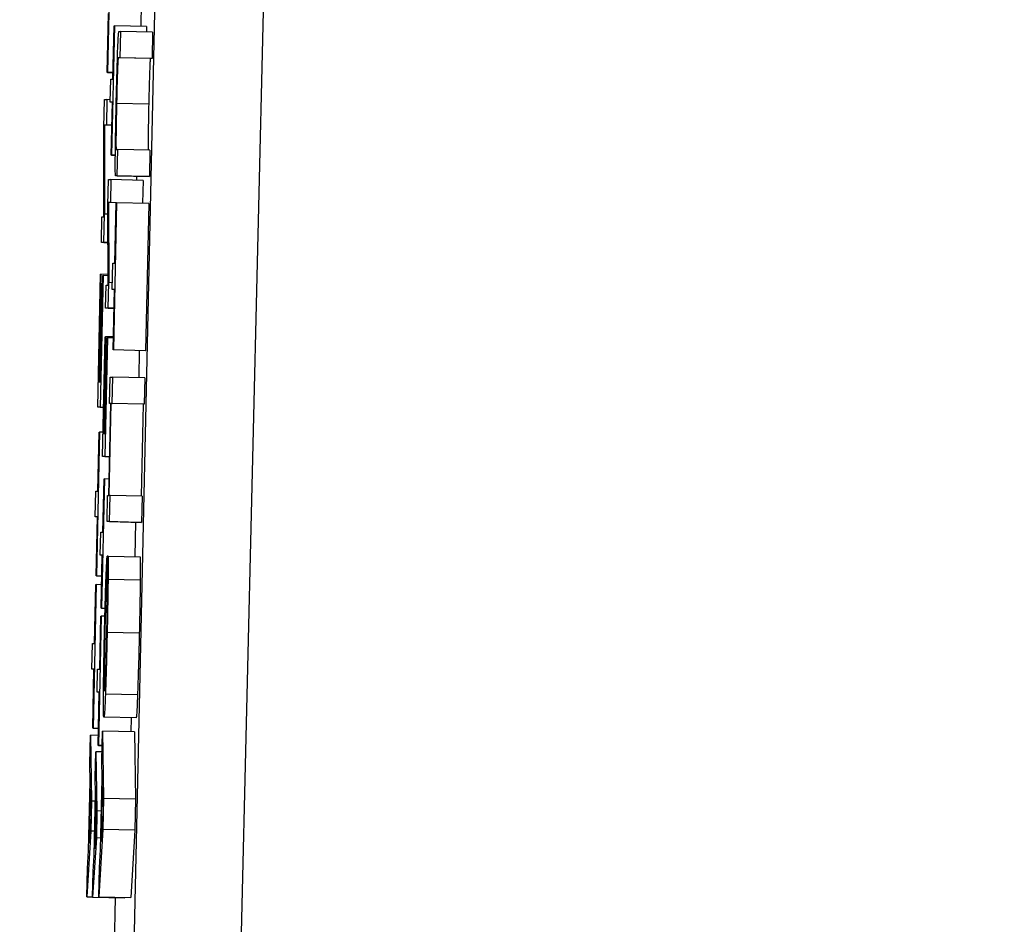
# Model space of a CAD drawing. Header units: inches. Extents: x 170 to 288, y 234 to 248.
# Tile 86 of 192: x 185.9861 to 186.0062, y 243.8312 to 243.8497. Entities that reach past the tile are written whole.
import ezdxf

# ---------------------------------------------------------------- set-up
doc = ezdxf.new("R2010")
doc.units = ezdxf.units.IN
doc.header["$LTSCALE"] = 0.25
doc.header["$MEASUREMENT"] = 0
doc.layers.add('ANNOTATIONS', color=1, linetype='Continuous')
doc.layers.add('SLIM E GUIDE MOTOR LH', color=7, linetype='Continuous')
doc.styles.add('ARIAL', font='arial.ttf', dxfattribs={"height": 0.09375})
doc.dimstyles.new('STANDARD$0', dxfattribs={"dimtxt": 0.09375, "dimasz": 0.09375, "dimexe": 0.03125, "dimexo": 0.046875, "dimgap": 0.09, "dimtad": 0, "dimtih": 1, "dimtoh": 1, "dimdec": 4, "dimzin": 0, "dimdsep": 46, "dimtxsty": 'ARIAL', "dimcen": 0.09, "dimadec": 0, "dimazin": 0, "dimtfac": 1, "dimtdec": 4, "dimtofl": 0, "dimtmove": 0, "dimatfit": 1, "dimfxl": 1, "dimtolj": 1, "dimtzin": 0, "dimarcsym": 0})

# ---------------------------------------------------------------- blocks, each defined once
blk = doc.blocks.new('*D11')
at = {"layer": 'ANNOTATIONS', "color": 0, "lineweight": -2, "transparency": 16777216}
for p, q in [((185.619147, 244.143778), (187.017616, 244.143778)), ((186.986366, 244.050028), (186.986366, 242.359041)), ((186.986366, 240.233194), (186.986366, 241.924181)), ((185.70893, 240.139444), (187.017616, 240.139444))]:
    blk.add_line(p, q, dxfattribs=at)
at = {"layer": 'ANNOTATIONS', "color": 0, "transparency": 16777216}
for points in [[(186.970741, 244.050028), (187.001991, 244.050028), (186.986366, 244.143778)], [(186.970741, 240.233194), (187.001991, 240.233194), (186.986366, 240.139444)]]:
    blk.add_solid(points, dxfattribs=at)
at = {"layer": 'defpoints', "color": 0, "transparency": 16777216}
for p in [(185.572272, 244.143778), (186.986366, 244.143778), (185.662055, 240.139444)]:
    blk.add_point(p, dxfattribs=at)
at = {"layer": 'ANNOTATIONS', "color": 0, "transparency": 16777216, "insert": (186.986366, 242.141611), "char_height": 0.09375, "attachment_point": 5, "style": 'ARIAL'}
blk.add_mtext('\\A1;OPENING \\PHEIGHT', dxfattribs=at)

msp = doc.modelspace()

# ---------------------------------------------------------------- linework, layer by layer
at = {"layer": 'SLIM E GUIDE MOTOR LH'}
for p, q in [((185.98837, 243.829103), (185.990735, 243.937195)), ((185.993123, 243.937238), (185.990539, 243.829118)), ((185.987926, 243.851546), (185.987861, 243.848615)), ((185.988549, 243.850033), (185.988538, 243.849554)), ((185.987855, 243.848615), (185.987882, 243.84982)), ((185.988, 243.849566), (185.987942, 243.846928)), ((185.98797, 243.848481), (185.987994, 243.849566)), ((185.987994, 243.849566), (185.988, 243.849566)), ((185.988656, 243.849551), (185.988, 243.849566)), ((185.988091, 243.849449), (185.988124, 243.849449)), ((185.988124, 243.849449), (185.988112, 243.848915)), ((185.98878, 243.849435), (185.988124, 243.849449)), ((185.988656, 243.849551), (185.988654, 243.849437)), ((185.98878, 243.849435), (185.988768, 243.8489)), ((185.988112, 243.848915), (185.98808, 243.848915)), ((185.988736, 243.8489), (185.98808, 243.848915)), ((185.988768, 243.8489), (185.988112, 243.848915)), ((185.988768, 243.8489), (185.988736, 243.8489)), ((185.987861, 243.848615), (185.987855, 243.848615)), ((185.987973, 243.848613), (185.987855, 243.848615)), ((185.987861, 243.848615), (185.987973, 243.848613)), ((185.987916, 243.848012), (185.987926, 243.848481)), ((185.987926, 243.848481), (185.98797, 243.848481)), ((185.987786, 243.847486), (185.987799, 243.848062)), ((185.987799, 243.848062), (185.987849, 243.848062)), ((185.987849, 243.848062), (185.987837, 243.847541)), ((185.987917, 243.84806), (185.987849, 243.848062)), ((185.987959, 243.848012), (185.987916, 243.848012)), ((185.987959, 243.848011), (185.987916, 243.848012)), ((185.987935, 243.846928), (185.987959, 243.848012)), ((185.988701, 243.847967), (185.988045, 243.847982)), ((185.987786, 243.845673), (185.987786, 243.847486)), ((185.987798, 243.847541), (185.987797, 243.845727)), ((185.987837, 243.847541), (185.987798, 243.847541)), ((185.987949, 243.847537), (185.987798, 243.847541)), ((185.987949, 243.847538), (185.987837, 243.847541)), ((185.988038, 243.847044), (185.98807, 243.847044)), ((185.988058, 243.846509), (185.98807, 243.847044)), ((185.988726, 243.847029), (185.98807, 243.847044)), ((185.988726, 243.847029), (185.988714, 243.846495)), ((185.987942, 243.846928), (185.987935, 243.846928)), ((185.98802, 243.846926), (185.987935, 243.846928)), ((185.987942, 243.846928), (185.98802, 243.846926)), ((185.987869, 243.845911), (185.98788, 243.84643)), ((185.98788, 243.84643), (185.987931, 243.84643)), ((185.987931, 243.84643), (185.98792, 243.845961)), ((185.988587, 243.846415), (185.987931, 243.84643)), ((185.988058, 243.846509), (185.988025, 243.846509)), ((185.988681, 243.846495), (185.988025, 243.846509)), ((185.988058, 243.846509), (185.988714, 243.846495)), ((185.988453, 243.8465), (185.988453, 243.846418)), ((185.988587, 243.846415), (185.988576, 243.845948)), ((185.988714, 243.846495), (185.988681, 243.846495)), ((185.987881, 243.845961), (185.987884, 243.844329)), ((185.98792, 243.845961), (185.987881, 243.845961)), ((185.988039, 243.845957), (185.987881, 243.845961)), ((185.988039, 243.845958), (185.98792, 243.845961)), ((185.988046, 243.84596), (185.987979, 243.842956)), ((185.988012, 243.844725), (185.988039, 243.84596)), ((185.988039, 243.84596), (185.988046, 243.84596)), ((185.988702, 243.845945), (185.988046, 243.84596)), ((185.987873, 243.84428), (185.987869, 243.845911)), ((185.988702, 243.845945), (185.988635, 243.842941)), ((185.987734, 243.845151), (185.987746, 243.845673)), ((185.987746, 243.845673), (185.987786, 243.845673)), ((185.987784, 243.845151), (185.987797, 243.845727)), ((185.987869, 243.845726), (185.987797, 243.845727)), ((185.987784, 243.845151), (185.987734, 243.845151)), ((185.987871, 243.845148), (185.987734, 243.845151)), ((185.987784, 243.845151), (185.987871, 243.845149)), ((185.987955, 243.844191), (185.987967, 243.844725)), ((185.987967, 243.844725), (185.988012, 243.844725)), ((185.987659, 243.841787), (185.987719, 243.8445)), ((185.987726, 243.8445), (185.987677, 243.842308)), ((185.987769, 243.844473), (185.987709, 243.841787)), ((185.987715, 243.842308), (185.987763, 243.844473)), ((185.987719, 243.8445), (185.987726, 243.8445)), ((185.987872, 243.844497), (185.987726, 243.8445)), ((185.987763, 243.844473), (185.987769, 243.844473)), ((185.987872, 243.844471), (185.987769, 243.844473)), ((185.987693, 243.842308), (185.987738, 243.844311)), ((185.987744, 243.844311), (185.9877, 243.842308)), ((185.987738, 243.844311), (185.987744, 243.844311)), ((185.987759, 243.84431), (185.987744, 243.844311)), ((185.987822, 243.84381), (185.987833, 243.844279)), ((185.987833, 243.844279), (185.987873, 243.84428)), ((185.987872, 243.84381), (185.987884, 243.844329)), ((185.987958, 243.844327), (185.987884, 243.844329)), ((185.988, 243.844191), (185.987955, 243.844191)), ((185.988, 243.84419), (185.987955, 243.844191)), ((185.987973, 243.842956), (185.988, 243.844191)), ((185.987872, 243.84381), (185.987822, 243.84381)), ((185.987992, 243.843807), (185.987822, 243.84381)), ((185.987872, 243.84381), (185.987992, 243.843808)), ((185.987755, 243.840782), (185.987809, 243.843225)), ((185.987816, 243.843225), (185.987772, 243.841252)), ((185.987859, 243.8432), (185.987805, 243.840782)), ((185.987809, 243.843225), (185.987816, 243.843225)), ((185.987809, 243.841252), (185.987852, 243.8432)), ((185.987979, 243.843221), (185.987816, 243.843225)), ((185.987852, 243.8432), (185.987859, 243.8432)), ((185.987978, 243.843197), (185.987859, 243.8432)), ((185.987788, 243.841252), (185.987828, 243.843054)), ((185.987834, 243.843054), (185.987794, 243.841252)), ((185.987828, 243.843054), (185.987834, 243.843054)), ((185.987849, 243.843054), (185.987834, 243.843054)), ((185.987979, 243.842956), (185.987973, 243.842956)), ((185.988635, 243.842941), (185.987973, 243.842956)), ((185.988509, 243.842944), (185.988497, 243.84239)), ((185.988635, 243.842941), (185.988629, 243.842941)), ((185.987903, 243.841867), (185.987915, 243.842401)), ((185.987915, 243.842401), (185.987967, 243.842401)), ((185.987955, 243.841867), (185.987967, 243.842401)), ((185.988623, 243.842387), (185.987967, 243.842401)), ((185.988623, 243.842387), (185.988611, 243.841852)), ((185.987677, 243.842308), (185.987693, 243.842308)), ((185.9877, 243.842308), (185.987715, 243.842308)), ((185.987709, 243.841787), (185.987659, 243.841787)), ((185.987777, 243.841784), (185.987659, 243.841787)), ((185.987709, 243.841787), (185.987777, 243.841785)), ((185.987886, 243.839988), (185.987927, 243.841867)), ((185.987892, 243.839988), (185.987934, 243.841867)), ((185.987927, 243.841867), (185.987903, 243.841867)), ((185.987927, 243.841866), (185.987903, 243.841867)), ((185.987934, 243.841867), (185.987955, 243.841867)), ((185.988611, 243.841852), (185.987934, 243.841867)), ((185.98859, 243.841852), (185.988548, 243.839974)), ((185.988611, 243.841852), (185.98859, 243.841852)), ((185.987698, 243.841278), (185.987633, 243.838348)), ((185.987665, 243.840074), (185.987692, 243.841278)), ((185.987692, 243.841278), (185.987698, 243.841278)), ((185.987766, 243.841277), (185.987698, 243.841278)), ((185.987772, 243.841252), (185.987788, 243.841252)), ((185.987794, 243.841252), (185.987809, 243.841252)), ((185.987805, 243.840782), (185.987755, 243.840782)), ((185.987903, 243.840779), (185.987755, 243.840782)), ((185.987805, 243.840782), (185.987903, 243.84078)), ((185.987795, 243.840325), (185.987736, 243.837687)), ((185.987764, 243.83924), (185.987789, 243.840325)), ((185.987789, 243.840325), (185.987795, 243.840325)), ((185.987893, 243.840322), (185.987795, 243.840325)), ((185.987609, 243.839552), (185.987621, 243.840074)), ((185.987621, 243.840074), (185.987665, 243.840074)), ((185.98785, 243.839454), (185.987862, 243.839988)), ((185.987862, 243.839988), (185.987886, 243.839988)), ((185.987913, 243.839988), (185.987892, 243.839988)), ((185.987901, 243.839454), (185.987913, 243.839988)), ((185.988569, 243.839974), (185.987913, 243.839988)), ((185.988569, 243.839974), (185.988557, 243.839439)), ((185.987653, 243.839552), (185.987609, 243.839552)), ((185.987653, 243.839551), (185.987609, 243.839552)), ((185.987627, 243.838348), (185.987653, 243.839552)), ((185.987901, 243.839454), (185.98785, 243.839454)), ((185.988506, 243.839439), (185.98785, 243.839454)), ((185.987901, 243.839454), (185.988557, 243.839439)), ((185.988432, 243.839441), (185.988416, 243.838741)), ((185.988557, 243.839439), (185.988506, 243.839439)), ((185.98771, 243.838771), (185.987721, 243.83924)), ((185.987721, 243.83924), (185.987764, 243.83924)), ((185.987754, 243.838771), (185.98771, 243.838771)), ((185.987754, 243.83877), (185.98771, 243.838771)), ((185.98773, 243.837687), (185.987754, 243.838771)), ((185.987854, 243.838753), (185.987842, 243.838219)), ((185.98787, 243.838753), (185.987854, 243.838753)), ((185.987858, 243.838219), (185.98787, 243.838753)), ((185.98787, 243.838753), (185.988526, 243.838739)), ((185.987633, 243.838348), (185.987627, 243.838348)), ((185.987745, 243.838345), (185.987627, 243.838348)), ((185.987633, 243.838348), (185.987745, 243.838345)), ((185.987629, 243.838171), (185.987564, 243.83524)), ((185.987596, 243.836966), (185.987623, 243.838171)), ((185.987623, 243.838171), (185.987629, 243.838171)), ((185.987741, 243.838168), (185.987629, 243.838171)), ((185.988527, 243.83826), (185.987871, 243.838275)), ((185.987733, 243.837528), (185.987674, 243.83489)), ((185.987702, 243.836444), (185.987726, 243.837528)), ((185.987726, 243.837528), (185.987733, 243.837528)), ((185.987736, 243.837687), (185.98773, 243.837687)), ((185.98781, 243.837685), (185.98773, 243.837687)), ((185.987806, 243.837526), (185.987733, 243.837528)), ((185.987736, 243.837687), (185.98781, 243.837686)), ((185.988508, 243.83718), (185.987852, 243.837194)), ((185.98754, 243.836445), (185.987552, 243.836966)), ((185.987552, 243.836966), (185.987596, 243.836966)), ((185.987584, 243.836445), (185.98754, 243.836445)), ((185.987584, 243.836444), (185.98754, 243.836445)), ((185.987557, 243.83524), (185.987584, 243.836445)), ((185.987648, 243.835975), (185.987658, 243.836444)), ((185.987658, 243.836444), (185.987702, 243.836444)), ((185.987692, 243.835975), (185.987648, 243.835975)), ((185.987692, 243.835974), (185.987648, 243.835975)), ((185.987668, 243.83489), (185.987692, 243.835975)), ((185.988473, 243.835919), (185.987817, 243.835934)), ((185.988442, 243.835449), (185.987786, 243.835463)), ((185.988343, 243.835451), (185.988337, 243.835167)), ((185.987497, 243.834514), (185.98751, 243.835096)), ((185.98751, 243.835096), (185.987531, 243.833754)), ((185.987672, 243.835092), (185.98751, 243.835096)), ((185.987564, 243.83524), (185.987557, 243.83524)), ((185.987675, 243.835238), (185.987557, 243.83524)), ((185.987564, 243.83524), (185.987675, 243.835238)), ((185.987742, 243.834584), (185.987755, 243.83518)), ((185.987755, 243.83518), (185.987776, 243.833804)), ((185.988411, 243.835165), (185.987755, 243.83518)), ((185.988411, 243.835165), (185.988432, 243.83379)), ((185.987609, 243.834237), (185.987621, 243.83476)), ((185.987621, 243.83476), (185.987644, 243.833553)), ((185.987745, 243.834757), (185.987621, 243.83476)), ((185.987674, 243.83489), (185.987668, 243.83489)), ((185.987748, 243.834889), (185.987668, 243.83489)), ((185.987674, 243.83489), (185.987748, 243.834889)), ((185.987504, 243.834153), (185.987497, 243.834514)), ((185.987748, 243.834213), (185.987742, 243.834584)), ((185.987473, 243.832744), (185.987504, 243.834153)), ((185.987617, 243.833912), (185.987609, 243.834237)), ((185.987716, 243.832769), (185.987748, 243.834213)), ((185.987482, 243.832898), (185.987507, 243.833998)), ((185.987507, 243.833998), (185.987517, 243.83345)), ((185.987588, 243.832644), (185.987617, 243.833912)), ((185.987726, 243.832928), (185.987751, 243.834055)), ((185.987751, 243.834055), (185.987761, 243.833493)), ((185.987531, 243.833754), (185.987517, 243.833143)), ((185.987613, 243.833752), (185.987531, 243.833754)), ((185.987598, 243.832783), (185.98762, 243.833773)), ((185.98762, 243.833773), (185.987631, 243.833279)), ((185.987776, 243.833804), (185.987762, 243.833178)), ((185.988432, 243.83379), (185.987776, 243.833804)), ((185.988432, 243.83379), (185.988418, 243.833164)), ((185.987644, 243.833553), (185.987632, 243.833003)), ((185.987733, 243.833551), (185.987644, 243.833553)), ((185.987761, 243.833493), (185.987726, 243.832928)), ((185.987517, 243.83345), (185.987482, 243.832898)), ((185.987517, 243.833143), (185.987437, 243.831801)), ((185.9876, 243.833141), (185.987517, 243.833143)), ((185.987631, 243.833279), (185.987598, 243.832783)), ((185.987762, 243.833178), (185.98768, 243.831803)), ((185.988418, 243.833164), (185.987762, 243.833178)), ((185.988418, 243.833164), (185.988336, 243.831788)), ((185.987632, 243.833003), (185.987555, 243.831795)), ((185.987721, 243.833001), (185.987632, 243.833003)), ((185.98745, 243.832382), (185.987473, 243.832744)), ((185.987693, 243.832398), (185.987716, 243.832769)), ((185.987567, 243.832318), (185.987588, 243.832644)), ((185.987437, 243.831801), (185.98745, 243.832382)), ((185.987555, 243.831795), (185.987567, 243.832318)), ((185.98768, 243.831803), (185.987693, 243.832398)), ((185.987437, 243.831801), (185.987555, 243.831798)), ((185.987555, 243.831795), (185.988211, 243.831781)), ((185.98768, 243.831803), (185.988336, 243.831788)), ((185.988017, 243.831788), (185.987957, 243.829102)), ((185.988212, 243.831791), (185.988211, 243.831781))]:
    msp.add_line(p, q, dxfattribs=at)
for points, knots in [([(185.988067, 243.849047), (185.98807, 243.849135), (185.988077, 243.84931), (185.988085, 243.84943), (185.988089, 243.849443), (185.988091, 243.849449)], [0, 0, 0, 0, 0.334077, 0.666921, 1, 1, 1, 1]), ([(185.988038, 243.847979), (185.988043, 243.8482), (185.988052, 243.848592), (185.988063, 243.848909), (185.988067, 243.849047)], [0, 0, 0, 0, 0.562068, 1, 1, 1, 1]), ([(185.98808, 243.848915), (185.988077, 243.848907), (185.988074, 243.848894), (185.988066, 243.848753), (185.98806, 243.848567), (185.988052, 243.848301), (185.988048, 243.848102), (185.988045, 243.847982)], [0, 0, 0, 0, 0.289412, 0.455569, 0.62293, 0.771567, 1, 1, 1, 1]), ([(185.988736, 243.8489), (185.988733, 243.848892), (185.98873, 243.848879), (185.988722, 243.848738), (185.988716, 243.848553), (185.988708, 243.848287), (185.988704, 243.848088), (185.988701, 243.847967)], [0, 0, 0, 0, 0.289248, 0.455424, 0.622944, 0.771511, 1, 1, 1, 1]), ([(185.988024, 243.847254), (185.988025, 243.847325), (185.988028, 243.847476), (185.988033, 243.84772), (185.988036, 243.847892), (185.988038, 243.847979)], [0, 0, 0, 0, 0.308238, 0.65065, 1, 1, 1, 1]), ([(185.988045, 243.847982), (185.988042, 243.847835), (185.988037, 243.847607), (185.988033, 243.847333), (185.988032, 243.84716), (185.988034, 243.847058), (185.988036, 243.847049), (185.988038, 243.847044)], [0, 0, 0, 0, 0.275066, 0.429617, 0.584599, 0.779753, 1, 1, 1, 1]), ([(185.988701, 243.847967), (185.988698, 243.847821), (185.988693, 243.847592), (185.988689, 243.847318), (185.988688, 243.847146), (185.98869, 243.847044), (185.988692, 243.847034), (185.988694, 243.847029)], [0, 0, 0, 0, 0.27501, 0.429532, 0.584483, 0.779599, 1, 1, 1, 1]), ([(185.988018, 243.846706), (185.988018, 243.846751), (185.988019, 243.846872), (185.988021, 243.847073), (185.988024, 243.847222), (185.988024, 243.847254)], [0, 0, 0, 0, 0.323694, 0.857379, 1, 1, 1, 1]), ([(185.988025, 243.846509), (185.988024, 243.846514), (185.988021, 243.846521), (185.988019, 243.846583), (185.988019, 243.846664), (185.988018, 243.846706)], [0, 0, 0, 0, 0.401951, 0.695381, 1, 1, 1, 1]), ([(185.987836, 243.838457), (185.987838, 243.838509), (185.987843, 243.83861), (185.987848, 243.838702), (185.987852, 243.838736), (185.987854, 243.838753)], [0, 0, 0, 0, 0.341944, 0.668147, 1, 1, 1, 1]), ([(185.98787, 243.838753), (185.987871, 243.838738), (185.987873, 243.8387), (185.987874, 243.838534), (185.987872, 243.838352), (185.987871, 243.838275)], [0, 0, 0, 0, 0.29653, 0.69956, 1, 1, 1, 1]), ([(185.988526, 243.838739), (185.988527, 243.838723), (185.988529, 243.838686), (185.98853, 243.838519), (185.988528, 243.838338), (185.988527, 243.83826)], [0, 0, 0, 0, 0.29653, 0.69956, 1, 1, 1, 1]), ([(185.987817, 243.837925), (185.987819, 243.837992), (185.987823, 243.838129), (185.98783, 243.838308), (185.987834, 243.838407), (185.987836, 243.838457)], [0, 0, 0, 0, 0.325098, 0.658587, 1, 1, 1, 1]), ([(185.987842, 243.838219), (185.98784, 243.838192), (185.987835, 243.838131), (185.987828, 243.837991), (185.987824, 243.837862), (185.987823, 243.837835)], [0, 0, 0, 0, 0.3912428, 0.8748094, 1, 1, 1, 1]), ([(185.987871, 243.838275), (185.98787, 243.838174), (185.987867, 243.837928), (185.98786, 243.837542), (185.987854, 243.837279), (185.987852, 243.837194)], [0, 0, 0, 0, 0.31726, 0.779884, 1, 1, 1, 1]), ([(185.987858, 243.83785), (185.987858, 243.837905), (185.98786, 243.83804), (185.987859, 243.838159), (185.987858, 243.838203), (185.987858, 243.838219)], [0, 0, 0, 0, 0.300903, 0.738133, 1, 1, 1, 1]), ([(185.988527, 243.83826), (185.988526, 243.83816), (185.988523, 243.837913), (185.988516, 243.837527), (185.98851, 243.837264), (185.988508, 243.83718)], [0, 0, 0, 0, 0.317241, 0.77991, 1, 1, 1, 1]), ([(185.987798, 243.837174), (185.9878, 243.837264), (185.987804, 243.837438), (185.98781, 243.837694), (185.987815, 243.837847), (185.987817, 243.837925)], [0, 0, 0, 0, 0.349675, 0.669797, 1, 1, 1, 1]), ([(185.987823, 243.837835), (185.987821, 243.837773), (185.987816, 243.837625), (185.987809, 243.837384), (185.987806, 243.837217), (185.987804, 243.837158)], [0, 0, 0, 0, 0.315914, 0.757063, 1, 1, 1, 1]), ([(185.987846, 243.837189), (185.987847, 243.837271), (185.987852, 243.837473), (185.987856, 243.837699), (185.987857, 243.837825), (185.987858, 243.83785)], [0, 0, 0, 0, 0.349437, 0.868572, 1, 1, 1, 1]), ([(185.987777, 243.83592), (185.987778, 243.836041), (185.987781, 243.836284), (185.987789, 243.836738), (185.987795, 243.837038), (185.987798, 243.837174)], [0, 0, 0, 0, 0.354274, 0.708595, 1, 1, 1, 1]), ([(185.987804, 243.837158), (185.987802, 243.837029), (185.987797, 243.836791), (185.987792, 243.836495), (185.987791, 243.836365), (185.987791, 243.836306)], [0, 0, 0, 0, 0.396129, 0.729612, 1, 1, 1, 1]), ([(185.987852, 243.837194), (185.987848, 243.836994), (185.987839, 243.836625), (185.987826, 243.836196), (185.987819, 243.836006), (185.987817, 243.835934)], [0, 0, 0, 0, 0.422154, 0.781115, 1, 1, 1, 1]), ([(185.987821, 243.836315), (185.987824, 243.836396), (185.98783, 243.836559), (185.987838, 243.836877), (185.987843, 243.837092), (185.987846, 243.837189)], [0, 0, 0, 0, 0.3527831, 0.7063787, 1, 1, 1, 1]), ([(185.988508, 243.83718), (185.988504, 243.83698), (185.988495, 243.83661), (185.988482, 243.836181), (185.988475, 243.835991), (185.988473, 243.835919)], [0, 0, 0, 0, 0.422153, 0.781115, 1, 1, 1, 1]), ([(185.987791, 243.836306), (185.987791, 243.83625), (185.98779, 243.836097), (185.987794, 243.83601), (185.987797, 243.836001), (185.987799, 243.835998)], [0, 0, 0, 0, 0.266062, 0.731362, 1, 1, 1, 1]), ([(185.987799, 243.835998), (185.987801, 243.836002), (185.987805, 243.836014), (185.987813, 243.836126), (185.987819, 243.836278), (185.987821, 243.836315)], [0, 0, 0, 0, 0.319603, 0.835788, 1, 1, 1, 1]), ([(185.987786, 243.835463), (185.987783, 243.835478), (185.987776, 243.835505), (185.987777, 243.835793), (185.987777, 243.83592)], [0, 0, 0, 0, 0.557973, 1, 1, 1, 1]), ([(185.987817, 243.835934), (185.987813, 243.835848), (185.987804, 243.835629), (185.987794, 243.835485), (185.987789, 243.83547), (185.987786, 243.835463)], [0, 0, 0, 0, 0.273308, 0.699527, 1, 1, 1, 1]), ([(185.988473, 243.835919), (185.988469, 243.835834), (185.98846, 243.835614), (185.98845, 243.83547), (185.988445, 243.835455), (185.988442, 243.835449)], [0, 0, 0, 0, 0.273134, 0.699535, 1, 1, 1, 1])]:
    msp.add_open_spline(points, degree=3, knots=knots, dxfattribs=at)

# ---------------------------------------------------------------- dimensions: what is measured, and where the dimension line sits
at = {"layer": 'ANNOTATIONS'}
dim = msp.add_linear_dim(base=(186.986366, 244.143778), p1=(185.662055, 240.139444), p2=(185.572272, 244.143778), angle=90, text='OPENING \\PHEIGHT', dimstyle='STANDARD$0', dxfattribs=at)
dim.commit()
dim.dimension.update_dxf_attribs({"geometry": '*D11', "text_midpoint": (186.986366, 242.141611)})

doc.saveas('drawing.dxf')
